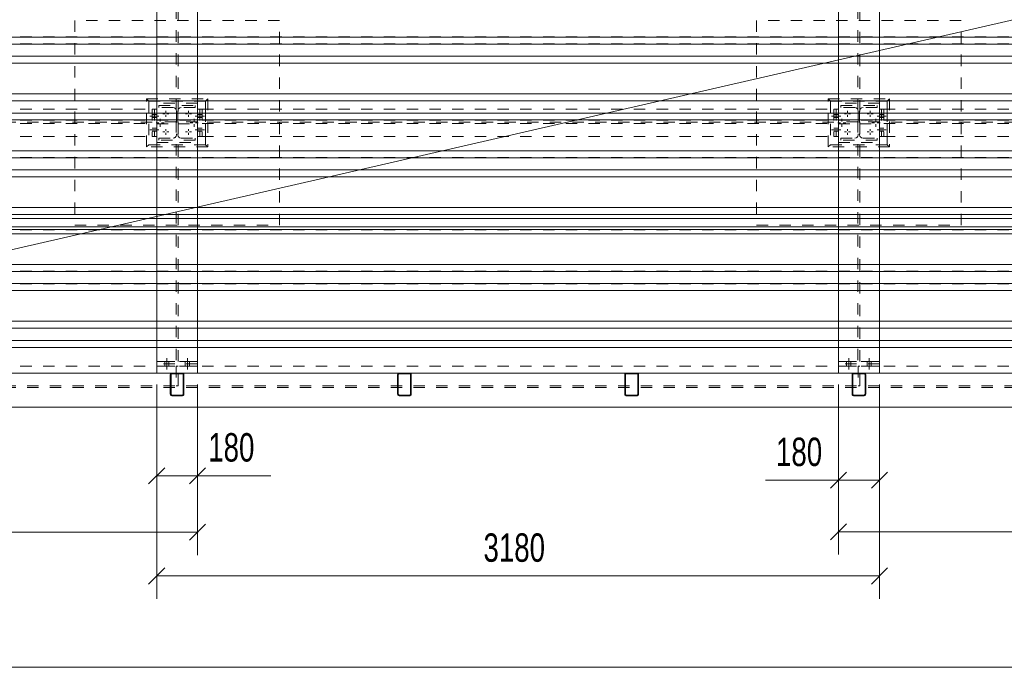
# Model space of a CAD drawing. Header units: millimetres. Extents: x -40 to 380, y -159 to 138.
# Tile 3 of 11: x 47 to 134, y -23 to 34. Entities that reach past the tile are written whole.
import ezdxf

# ---------------------------------------------------------------- set-up
doc = ezdxf.new("R2010")
doc.units = ezdxf.units.MM
for name, pattern in [('XKITLINE00', [0]), ('XKITLINE01', [4, 1, -1, 1, -1]), ('XKITLINE02', [4, 2, -2])]:
    doc.linetypes.add(name, pattern=pattern)
for name, color, linetype, lineweight in [('Grafický prvek', 3, 'Continuous', 0), ('Kóta', 4, 'Continuous', 0), ('Prvek', 2, 'Continuous', 0), ('Šroub', 3, 'Continuous', 0)]:
    doc.layers.add(name, color=color, linetype=linetype, lineweight=lineweight)
doc.styles.add('ARIAL_NARROW', font='ARIALN.TTF')

msp = doc.modelspace()

# ---------------------------------------------------------------- linework, layer by layer
at = {"layer": 'Grafický prvek', "color": 2, "linetype": 'XKITLINE00', "lineweight": 0}
msp.add_line((-0.8, 3.2), (319.9, 76.8), dxfattribs=at)
at = {"layer": 'Kóta', "color": 7, "linetype": 'XKITLINE00', "lineweight": 0}
for p, q in [((59.2, 2.2), (59.2, -7.839)), ((59.2, 2.2), (59.2, -16.655)), ((62.8, 2.2), (62.8, -7.839)), ((62.8, 2.2), (62.8, -12.808)), ((119.2, 2.2), (119.2, -8.234)), ((119.2, 2.2), (119.2, -12.759)), ((122.8, 2.2), (122.8, -8.234)), ((122.8, 2.2), (122.8, -16.655)), ((59.907, -5.132), (58.493, -6.546)), ((63.507, -5.132), (62.093, -6.546)), ((59.2, -5.839), (62.8, -5.839)), ((62.8, -5.839), (69.234, -5.839)), ((62.8, -5.839), (69.234, -5.839)), ((119.907, -5.527), (118.493, -6.941)), ((123.507, -5.527), (122.093, -6.941)), ((119.2, -6.234), (112.766, -6.234)), ((119.2, -6.234), (112.766, -6.234)), ((119.2, -6.234), (122.8, -6.234)), ((63.507, -10.101), (62.093, -11.515)), ((119.907, -10.052), (118.493, -11.467)), ((-0.8, -10.808), (62.8, -10.808)), ((119.2, -10.759), (182.8, -10.759)), ((59.907, -13.948), (58.493, -15.362)), ((59.2, -14.655), (122.8, -14.655)), ((123.507, -13.948), (122.093, -15.362)), ((-0.8, -22.685), (322.8, -22.685))]:
    msp.add_line(p, q, dxfattribs=at)
at = {"layer": 'Kóta', "color": 3}
for p in [(59.2, -5.839), (62.8, -5.839), (119.2, -6.234), (122.8, -6.234), (62.8, -10.808), (119.2, -10.759), (59.2, -14.655), (122.8, -14.655)]:
    msp.add_point(p, dxfattribs=at)
at = {"layer": 'Prvek', "color": 1, "linetype": 'XKITLINE01', "lineweight": 0}
for p, q in [((59.2, 75.34), (59.2, 4.2)), ((60.915, 75.34), (60.915, 4.2)), ((61.085, 4.2), (61.085, 75.34)), ((62.8, 75.34), (62.8, 4.2)), ((119.2, 75.34), (119.2, 4.2)), ((120.915, 75.34), (120.915, 4.2)), ((121.085, 4.2), (121.085, 75.34)), ((122.8, 75.34), (122.8, 4.2)), ((52, 34.2), (52, 16.2)), ((70, 34.2), (52, 34.2)), ((70, 16.2), (70, 34.2)), ((112, 34.2), (112, 16.2)), ((130, 34.2), (112, 34.2)), ((130, 16.2), (130, 34.2)), ((58.3, 23.08), (58.3, 27.32)), ((58.3, 27.32), (63.7, 27.32)), ((58.3, 27.32), (58.5, 27.12)), ((63.5, 27.12), (58.5, 27.12)), ((58.5, 27.12), (58.5, 23.28)), ((63.5, 27.12), (58.5, 27.12)), ((58.5, 27.12), (58.5, 23.28)), ((62.8, 26.92), (59.2, 26.92)), ((59.2, 26.92), (59.2, 23.48)), ((62.8, 23.48), (62.8, 26.92)), ((63.7, 27.32), (63.5, 27.12)), ((63.5, 27.12), (63.5, 23.28)), ((63.5, 23.28), (63.5, 27.12)), ((63.7, 27.32), (63.7, 23.08)), ((118.3, 23.08), (118.3, 27.32)), ((118.3, 27.32), (123.7, 27.32)), ((118.3, 27.32), (118.5, 27.12)), ((123.5, 27.12), (118.5, 27.12)), ((118.5, 27.12), (118.5, 23.28)), ((123.5, 27.12), (118.5, 27.12)), ((118.5, 27.12), (118.5, 23.28)), ((122.8, 26.92), (119.2, 26.92)), ((119.2, 26.92), (119.2, 23.48)), ((122.8, 23.48), (122.8, 26.92)), ((123.7, 27.32), (123.5, 27.12)), ((123.5, 23.28), (123.5, 27.12)), ((123.5, 27.12), (123.5, 23.28)), ((123.7, 27.32), (123.7, 23.08)), ((3.2, 26.4), (58.8, 26.4)), ((58.8, 26.4), (58.8, 24)), ((58.8, 26.4), (58.8, 24)), ((58.8, 26.4), (59, 26.4)), ((59, 26.4), (59, 24)), ((59, 26.4), (59, 24)), ((59, 26.4), (59.2, 26.4)), ((59.2, 26.4), (59.2, 24)), ((59.4, 26.54), (59.4, 26.72)), ((59.4, 26.72), (62.6, 26.72)), ((60.64, 26.54), (59.4, 26.54)), ((60.64, 26.54), (60.755, 26.517)), ((60.917, 26.355), (60.94, 26.24)), ((60.94, 26.24), (60.94, 24.16)), ((61.06, 26.24), (61.083, 26.355)), ((61.06, 26.24), (61.06, 24.16)), ((61.245, 26.517), (61.36, 26.54)), ((62.6, 26.54), (61.36, 26.54)), ((62.6, 26.72), (62.6, 26.54)), ((62.8, 26.4), (62.8, 24)), ((62.8, 26.4), (63, 26.4)), ((63, 26.4), (63, 24)), ((63, 26.4), (63.2, 26.4)), ((63, 26.4), (63, 24)), ((63.2, 26.4), (63.2, 24)), ((63.2, 26.4), (63.2, 24)), ((63.2, 26.4), (118.8, 26.4)), ((118.8, 26.4), (118.8, 24)), ((118.8, 26.4), (118.8, 24)), ((118.8, 26.4), (119, 26.4)), ((119, 26.4), (119, 24)), ((119, 26.4), (119, 24)), ((119, 26.4), (119.2, 26.4)), ((119.2, 26.4), (119.2, 24)), ((119.4, 26.54), (119.4, 26.72)), ((119.4, 26.72), (122.6, 26.72)), ((120.64, 26.54), (119.4, 26.54)), ((120.64, 26.54), (120.755, 26.517)), ((120.917, 26.355), (120.94, 26.24)), ((120.94, 26.24), (120.94, 24.16)), ((121.06, 26.24), (121.083, 26.355)), ((121.06, 26.24), (121.06, 24.16)), ((121.245, 26.517), (121.36, 26.54)), ((122.6, 26.54), (121.36, 26.54)), ((122.6, 26.72), (122.6, 26.54)), ((122.8, 26.4), (122.8, 24)), ((122.8, 26.4), (123, 26.4)), ((123, 26.4), (123, 24)), ((123, 26.4), (123.2, 26.4)), ((123, 26.4), (123, 24)), ((123.2, 26.4), (123.2, 24)), ((123.2, 26.4), (178.8, 26.4)), ((123.2, 26.4), (123.2, 24)), ((58.8, 25.25), (3.2, 25.25)), ((3.2, 25.15), (58.8, 25.15)), ((60.91, 25.28), (59.2, 25.28)), ((59.2, 25.28), (59.2, 25.12)), ((60.91, 25.12), (60.91, 25.28)), ((62.8, 25.28), (61.09, 25.28)), ((61.09, 25.28), (61.09, 25.12)), ((62.8, 25.12), (62.8, 25.28)), ((118.8, 25.25), (63.2, 25.25)), ((63.2, 25.15), (118.8, 25.15)), ((120.91, 25.28), (119.2, 25.28)), ((119.2, 25.28), (119.2, 25.12)), ((120.91, 25.12), (120.91, 25.28)), ((122.8, 25.28), (121.09, 25.28)), ((121.09, 25.28), (121.09, 25.12)), ((122.8, 25.12), (122.8, 25.28)), ((178.8, 25.25), (123.2, 25.25)), ((123.2, 25.15), (178.8, 25.15)), ((59.2, 25.12), (60.91, 25.12)), ((61.09, 25.12), (62.8, 25.12)), ((119.2, 25.12), (120.91, 25.12)), ((121.09, 25.12), (122.8, 25.12)), ((3.2, 24), (58.8, 24)), ((58.8, 24), (59, 24)), ((59, 24), (59.2, 24)), ((59.2, 23.48), (62.8, 23.48)), ((59.4, 23.68), (59.4, 23.86)), ((59.4, 23.86), (60.64, 23.86)), ((62.6, 23.68), (59.4, 23.68)), ((60.755, 23.883), (60.64, 23.86)), ((60.94, 24.16), (60.917, 24.045)), ((61.083, 24.045), (61.06, 24.16)), ((61.36, 23.86), (61.245, 23.883)), ((61.36, 23.86), (62.6, 23.86)), ((62.6, 23.86), (62.6, 23.68)), ((62.8, 24), (63, 24)), ((63, 24), (63.2, 24)), ((63.2, 24), (118.8, 24)), ((118.8, 24), (119, 24)), ((119, 24), (119.2, 24)), ((119.2, 23.48), (122.8, 23.48)), ((119.4, 23.68), (119.4, 23.86)), ((119.4, 23.86), (120.64, 23.86)), ((122.6, 23.68), (119.4, 23.68)), ((120.755, 23.883), (120.64, 23.86)), ((120.94, 24.16), (120.917, 24.045)), ((121.083, 24.045), (121.06, 24.16)), ((121.36, 23.86), (121.245, 23.883)), ((121.36, 23.86), (122.6, 23.86)), ((122.6, 23.86), (122.6, 23.68)), ((122.8, 24), (123, 24)), ((123, 24), (123.2, 24)), ((123.2, 24), (178.8, 24)), ((58.5, 23.28), (58.3, 23.08)), ((63.7, 23.08), (58.3, 23.08)), ((58.5, 23.28), (63.5, 23.28)), ((58.5, 23.28), (63.5, 23.28)), ((63.5, 23.28), (63.7, 23.08)), ((118.5, 23.28), (118.3, 23.08)), ((123.7, 23.08), (118.3, 23.08)), ((118.5, 23.28), (123.5, 23.28)), ((118.5, 23.28), (123.5, 23.28)), ((123.5, 23.28), (123.7, 23.08)), ((52, 16.2), (70, 16.2)), ((112, 16.2), (130, 16.2)), ((-0.8, 3.8), (166.8, 3.8)), ((59.2, 4.2), (62.8, 4.2)), ((62.8, 4.2), (59.2, 4.2)), ((59.2, 4.2), (59.2, 4)), ((62.8, 4), (59.2, 4)), ((62.8, 4), (59.2, 4)), ((59.2, 4), (59.2, 3.8)), ((62.8, 3.8), (59.2, 3.8)), ((61.08, 3.8), (60.92, 3.8)), ((60.92, 3.8), (60.92, 2.085)), ((61.08, 2.085), (61.08, 3.8)), ((62.8, 4.2), (62.8, 4)), ((62.8, 4), (62.8, 3.8)), ((119.2, 4.2), (122.8, 4.2)), ((122.8, 4.2), (119.2, 4.2)), ((119.2, 4.2), (119.2, 4)), ((122.8, 4), (119.2, 4)), ((119.2, 4), (119.2, 3.8)), ((122.8, 4), (119.2, 4)), ((122.8, 3.8), (119.2, 3.8)), ((121.08, 3.8), (120.92, 3.8)), ((120.92, 3.8), (120.92, 2.085)), ((121.08, 2.085), (121.08, 3.8)), ((122.8, 4.2), (122.8, 4)), ((122.8, 4), (122.8, 3.8)), ((60.4, 3.072), (60.41, 3.121)), ((60.4, 1.328), (60.4, 3.072)), ((60.41, 3.121), (60.437, 3.163)), ((60.437, 3.163), (60.479, 3.19)), ((60.469, 3.096), (60.464, 3.072)), ((60.464, 1.328), (60.464, 3.072)), ((60.483, 3.117), (60.469, 3.096)), ((60.479, 3.19), (60.528, 3.2)), ((60.504, 3.131), (60.483, 3.117)), ((60.528, 3.136), (60.504, 3.131)), ((60.528, 3.2), (61.472, 3.2)), ((60.528, 3.136), (61.472, 3.136)), ((61.472, 3.2), (61.521, 3.19)), ((61.496, 3.131), (61.472, 3.136)), ((61.517, 3.117), (61.496, 3.131)), ((61.531, 3.096), (61.517, 3.117)), ((61.521, 3.19), (61.563, 3.163)), ((61.536, 3.072), (61.531, 3.096)), ((61.536, 1.328), (61.536, 3.072)), ((61.563, 3.163), (61.59, 3.121)), ((61.59, 3.121), (61.6, 3.072)), ((61.6, 1.328), (61.6, 3.072)), ((80.4, 3.072), (80.41, 3.121)), ((80.4, 1.328), (80.4, 3.072)), ((80.41, 3.121), (80.437, 3.163)), ((80.437, 3.163), (80.479, 3.19)), ((80.469, 3.096), (80.464, 3.072)), ((80.464, 1.328), (80.464, 3.072)), ((80.483, 3.117), (80.469, 3.096)), ((80.479, 3.19), (80.528, 3.2)), ((80.504, 3.131), (80.483, 3.117)), ((80.528, 3.136), (80.504, 3.131)), ((80.528, 3.2), (81.472, 3.2)), ((80.528, 3.136), (81.472, 3.136)), ((81.472, 3.2), (81.521, 3.19)), ((81.496, 3.131), (81.472, 3.136)), ((81.517, 3.117), (81.496, 3.131)), ((81.531, 3.096), (81.517, 3.117)), ((81.521, 3.19), (81.563, 3.163)), ((81.536, 3.072), (81.531, 3.096)), ((81.536, 1.328), (81.536, 3.072)), ((81.563, 3.163), (81.59, 3.121)), ((81.59, 3.121), (81.6, 3.072)), ((81.6, 1.328), (81.6, 3.072)), ((100.4, 3.072), (100.41, 3.121)), ((100.4, 1.328), (100.4, 3.072)), ((100.41, 3.121), (100.437, 3.163)), ((100.437, 3.163), (100.479, 3.19)), ((100.469, 3.096), (100.464, 3.072)), ((100.464, 1.328), (100.464, 3.072)), ((100.483, 3.117), (100.469, 3.096)), ((100.479, 3.19), (100.528, 3.2)), ((100.504, 3.131), (100.483, 3.117)), ((100.528, 3.136), (100.504, 3.131)), ((100.528, 3.2), (101.472, 3.2)), ((100.528, 3.136), (101.472, 3.136)), ((101.472, 3.2), (101.521, 3.19)), ((101.496, 3.131), (101.472, 3.136)), ((101.517, 3.117), (101.496, 3.131)), ((101.531, 3.096), (101.517, 3.117)), ((101.521, 3.19), (101.563, 3.163)), ((101.536, 3.072), (101.531, 3.096)), ((101.536, 1.328), (101.536, 3.072)), ((101.563, 3.163), (101.59, 3.121)), ((101.59, 3.121), (101.6, 3.072)), ((101.6, 1.328), (101.6, 3.072)), ((120.4, 3.072), (120.41, 3.121)), ((120.4, 1.328), (120.4, 3.072)), ((120.41, 3.121), (120.437, 3.163)), ((120.437, 3.163), (120.479, 3.19)), ((120.469, 3.096), (120.464, 3.072)), ((120.464, 1.328), (120.464, 3.072)), ((120.483, 3.117), (120.469, 3.096)), ((120.479, 3.19), (120.528, 3.2)), ((120.504, 3.131), (120.483, 3.117)), ((120.528, 3.136), (120.504, 3.131)), ((120.528, 3.2), (121.472, 3.2)), ((120.528, 3.136), (121.472, 3.136)), ((121.472, 3.2), (121.521, 3.19)), ((121.496, 3.131), (121.472, 3.136)), ((121.517, 3.117), (121.496, 3.131)), ((121.531, 3.096), (121.517, 3.117)), ((121.521, 3.19), (121.563, 3.163)), ((121.536, 3.072), (121.531, 3.096)), ((121.536, 1.328), (121.536, 3.072)), ((121.563, 3.163), (121.59, 3.121)), ((121.59, 3.121), (121.6, 3.072)), ((121.6, 1.328), (121.6, 3.072)), ((166.8, 2.085), (-0.8, 2.085)), ((166.8, 1.915), (-0.8, 1.915)), ((60.92, 2.085), (61.08, 2.085)), ((120.92, 2.085), (121.08, 2.085)), ((60.41, 1.279), (60.4, 1.328)), ((60.437, 1.237), (60.41, 1.279)), ((60.479, 1.21), (60.437, 1.237)), ((60.464, 1.328), (60.469, 1.304)), ((60.469, 1.304), (60.483, 1.283)), ((60.528, 1.2), (60.479, 1.21)), ((60.483, 1.283), (60.504, 1.269)), ((60.504, 1.269), (60.528, 1.264)), ((60.528, 1.264), (61.472, 1.264)), ((60.528, 1.2), (61.472, 1.2)), ((61.472, 1.264), (61.496, 1.269)), ((61.521, 1.21), (61.472, 1.2)), ((61.496, 1.269), (61.517, 1.283)), ((61.517, 1.283), (61.531, 1.304)), ((61.563, 1.237), (61.521, 1.21)), ((61.531, 1.304), (61.536, 1.328)), ((61.59, 1.279), (61.563, 1.237)), ((61.6, 1.328), (61.59, 1.279)), ((80.41, 1.279), (80.4, 1.328)), ((80.437, 1.237), (80.41, 1.279)), ((80.479, 1.21), (80.437, 1.237)), ((80.464, 1.328), (80.469, 1.304)), ((80.469, 1.304), (80.483, 1.283)), ((80.528, 1.2), (80.479, 1.21)), ((80.483, 1.283), (80.504, 1.269)), ((80.504, 1.269), (80.528, 1.264)), ((80.528, 1.264), (81.472, 1.264)), ((80.528, 1.2), (81.472, 1.2)), ((81.472, 1.264), (81.496, 1.269)), ((81.521, 1.21), (81.472, 1.2)), ((81.496, 1.269), (81.517, 1.283)), ((81.517, 1.283), (81.531, 1.304)), ((81.563, 1.237), (81.521, 1.21)), ((81.531, 1.304), (81.536, 1.328)), ((81.59, 1.279), (81.563, 1.237)), ((81.6, 1.328), (81.59, 1.279)), ((100.41, 1.279), (100.4, 1.328)), ((100.437, 1.237), (100.41, 1.279)), ((100.479, 1.21), (100.437, 1.237)), ((100.464, 1.328), (100.469, 1.304)), ((100.469, 1.304), (100.483, 1.283)), ((100.528, 1.2), (100.479, 1.21)), ((100.483, 1.283), (100.504, 1.269)), ((100.504, 1.269), (100.528, 1.264)), ((100.528, 1.264), (101.472, 1.264)), ((100.528, 1.2), (101.472, 1.2)), ((101.472, 1.264), (101.496, 1.269)), ((101.521, 1.21), (101.472, 1.2)), ((101.496, 1.269), (101.517, 1.283)), ((101.517, 1.283), (101.531, 1.304)), ((101.563, 1.237), (101.521, 1.21)), ((101.531, 1.304), (101.536, 1.328)), ((101.59, 1.279), (101.563, 1.237)), ((101.6, 1.328), (101.59, 1.279)), ((120.41, 1.279), (120.4, 1.328)), ((120.437, 1.237), (120.41, 1.279)), ((120.479, 1.21), (120.437, 1.237)), ((120.464, 1.328), (120.469, 1.304)), ((120.469, 1.304), (120.483, 1.283)), ((120.528, 1.2), (120.479, 1.21)), ((120.483, 1.283), (120.504, 1.269)), ((120.504, 1.269), (120.528, 1.264)), ((120.528, 1.264), (121.472, 1.264)), ((120.528, 1.2), (121.472, 1.2)), ((121.472, 1.264), (121.496, 1.269)), ((121.521, 1.21), (121.472, 1.2)), ((121.496, 1.269), (121.517, 1.283)), ((121.517, 1.283), (121.531, 1.304)), ((121.563, 1.237), (121.521, 1.21)), ((121.531, 1.304), (121.536, 1.328)), ((121.59, 1.279), (121.563, 1.237)), ((121.6, 1.328), (121.59, 1.279))]:
    msp.add_line(p, q, dxfattribs=at)
at = {"layer": 'Prvek', "color": 3, "linetype": 'XKITLINE00', "lineweight": 0}
for p, q in [((59.2, 36.8), (59.2, 15.815)), ((62.8, 36.8), (62.8, 15.815)), ((119.2, 36.8), (119.2, 15.815)), ((122.8, 36.8), (122.8, 15.815)), ((-0.8, 32.746), (62.8, 32.746)), ((-0.8, 32.136), (62.8, 32.136)), ((59.2, 32.746), (122.8, 32.746)), ((59.2, 32.136), (122.8, 32.136)), ((119.2, 32.746), (182.8, 32.746)), ((119.2, 32.136), (182.8, 32.136)), ((-0.8, 31.064), (62.8, 31.064)), ((-0.8, 30.454), (62.8, 30.454)), ((59.2, 31.064), (122.8, 31.064)), ((59.2, 30.454), (122.8, 30.454)), ((119.2, 31.064), (182.8, 31.064)), ((119.2, 30.454), (182.8, 30.454)), ((-0.8, 27.746), (62.8, 27.746)), ((59.2, 27.746), (122.8, 27.746)), ((119.2, 27.746), (182.8, 27.746)), ((-0.8, 27.136), (62.8, 27.136)), ((59.2, 27.136), (122.8, 27.136)), ((119.2, 27.136), (182.8, 27.136)), ((-0.8, 26.064), (62.8, 26.064)), ((59.2, 26.064), (122.8, 26.064)), ((119.2, 26.064), (182.8, 26.064)), ((-0.8, 25.454), (62.8, 25.454)), ((59.2, 25.454), (122.8, 25.454)), ((119.2, 25.454), (182.8, 25.454)), ((-0.8, 22.746), (62.8, 22.746)), ((59.2, 22.746), (122.8, 22.746)), ((119.2, 22.746), (182.8, 22.746)), ((-0.8, 22.136), (62.8, 22.136)), ((59.2, 22.136), (122.8, 22.136)), ((119.2, 22.136), (182.8, 22.136)), ((-0.8, 21.064), (62.8, 21.064)), ((59.2, 21.064), (122.8, 21.064)), ((119.2, 21.064), (182.8, 21.064)), ((-0.8, 20.454), (62.8, 20.454)), ((59.2, 20.454), (122.8, 20.454)), ((119.2, 20.454), (182.8, 20.454)), ((-0.8, 17.746), (62.8, 17.746)), ((59.2, 17.746), (122.8, 17.746)), ((119.2, 17.746), (182.8, 17.746)), ((-0.8, 17.136), (62.8, 17.136)), ((62.8, 16.8), (-0.8, 16.8)), ((59.2, 17.136), (122.8, 17.136)), ((59.2, 16.8), (59.2, 3.2)), ((122.8, 16.8), (59.2, 16.8)), ((62.8, 16.8), (62.8, 3.2)), ((119.2, 17.136), (182.8, 17.136)), ((119.2, 16.8), (119.2, 3.2)), ((182.8, 16.8), (119.2, 16.8)), ((122.8, 16.8), (122.8, 3.2)), ((-0.8, 16.064), (62.8, 16.064)), ((-0.8, 16.064), (62.8, 16.064)), ((-0.8, 15.815), (62.8, 15.815)), ((59.2, 16.064), (122.8, 16.064)), ((59.2, 16.064), (122.8, 16.064)), ((59.2, 15.815), (122.8, 15.815)), ((119.2, 16.064), (182.8, 16.064)), ((119.2, 16.064), (182.8, 16.064)), ((119.2, 15.815), (182.8, 15.815)), ((-0.8, 15.454), (62.8, 15.454)), ((59.2, 15.454), (122.8, 15.454)), ((119.2, 15.454), (182.8, 15.454)), ((-0.8, 12.746), (62.8, 12.746)), ((-0.8, 12.136), (62.8, 12.136)), ((59.2, 12.746), (122.8, 12.746)), ((59.2, 12.136), (122.8, 12.136)), ((119.2, 12.746), (182.8, 12.746)), ((119.2, 12.136), (182.8, 12.136)), ((-0.8, 11.064), (62.8, 11.064)), ((-0.8, 10.454), (62.8, 10.454)), ((59.2, 11.064), (122.8, 11.064)), ((59.2, 10.454), (122.8, 10.454)), ((119.2, 11.064), (182.8, 11.064)), ((119.2, 10.454), (182.8, 10.454)), ((-0.8, 7.746), (62.8, 7.746)), ((-0.8, 7.136), (62.8, 7.136)), ((59.2, 7.746), (122.8, 7.746)), ((59.2, 7.136), (122.8, 7.136)), ((119.2, 7.746), (182.8, 7.746)), ((119.2, 7.136), (182.8, 7.136)), ((-0.8, 6.064), (62.8, 6.064)), ((-0.8, 5.454), (62.8, 5.454)), ((59.2, 6.064), (122.8, 6.064)), ((59.2, 5.454), (122.8, 5.454)), ((119.2, 6.064), (182.8, 6.064)), ((119.2, 5.454), (182.8, 5.454)), ((60.528, 3.2), (41.472, 3.2)), ((60.528, 3.2), (59.2, 3.2)), ((62.8, 3.2), (61.472, 3.2)), ((80.528, 3.2), (61.472, 3.2)), ((100.528, 3.2), (81.472, 3.2)), ((120.528, 3.2), (101.472, 3.2)), ((120.528, 3.2), (119.2, 3.2)), ((140.528, 3.2), (121.472, 3.2)), ((122.8, 3.2), (121.472, 3.2))]:
    msp.add_line(p, q, dxfattribs=at)
at = {"layer": 'Prvek', "color": 7, "linetype": 'XKITLINE01', "lineweight": 0}
for p, q in [((-0.8, 32.754), (62.8, 32.754)), ((-0.8, 32.144), (62.8, 32.144)), ((59.2, 32.754), (122.8, 32.754)), ((59.2, 32.144), (122.8, 32.144)), ((119.2, 32.754), (182.8, 32.754)), ((119.2, 32.144), (182.8, 32.144)), ((-0.8, 31.056), (62.8, 31.056)), ((-0.8, 30.446), (62.8, 30.446)), ((59.2, 31.056), (122.8, 31.056)), ((59.2, 30.446), (122.8, 30.446)), ((119.2, 31.056), (182.8, 31.056)), ((119.2, 30.446), (182.8, 30.446)), ((-0.8, 27.754), (62.8, 27.754)), ((59.2, 27.754), (122.8, 27.754)), ((119.2, 27.754), (182.8, 27.754)), ((-0.8, 27.144), (62.8, 27.144)), ((59.2, 27.144), (122.8, 27.144)), ((119.2, 27.144), (182.8, 27.144)), ((-0.8, 26.056), (62.8, 26.056)), ((59.2, 26.056), (122.8, 26.056)), ((119.2, 26.056), (182.8, 26.056)), ((-0.8, 25.446), (62.8, 25.446)), ((59.2, 25.446), (122.8, 25.446)), ((119.2, 25.446), (182.8, 25.446)), ((-0.8, 22.754), (62.8, 22.754)), ((59.2, 22.754), (122.8, 22.754)), ((119.2, 22.754), (182.8, 22.754)), ((-0.8, 22.144), (62.8, 22.144)), ((59.2, 22.144), (122.8, 22.144)), ((119.2, 22.144), (182.8, 22.144)), ((-0.8, 21.056), (62.8, 21.056)), ((59.2, 21.056), (122.8, 21.056)), ((119.2, 21.056), (182.8, 21.056)), ((-0.8, 20.446), (62.8, 20.446)), ((59.2, 20.446), (122.8, 20.446)), ((119.2, 20.446), (182.8, 20.446)), ((-0.8, 17.754), (62.8, 17.754)), ((59.2, 17.754), (122.8, 17.754)), ((119.2, 17.754), (182.8, 17.754)), ((-0.8, 17.144), (62.8, 17.144)), ((59.2, 17.144), (122.8, 17.144)), ((119.2, 17.144), (182.8, 17.144)), ((-0.8, 16.056), (62.8, 16.056)), ((-0.8, 16.056), (62.8, 16.056)), ((-0.8, 15.802), (62.8, 15.802)), ((59.2, 16.056), (122.8, 16.056)), ((59.2, 16.056), (122.8, 16.056)), ((59.2, 15.815), (59.2, 15.802)), ((59.2, 15.802), (59.2, 15.815)), ((59.2, 15.802), (122.8, 15.802)), ((62.8, 15.802), (62.8, 15.815)), ((62.8, 15.815), (62.8, 15.802)), ((119.2, 16.056), (182.8, 16.056)), ((119.2, 16.056), (182.8, 16.056)), ((119.2, 15.815), (119.2, 15.802)), ((119.2, 15.802), (119.2, 15.815)), ((119.2, 15.802), (182.8, 15.802)), ((122.8, 15.802), (122.8, 15.815)), ((122.8, 15.815), (122.8, 15.802)), ((-0.8, 15.446), (62.8, 15.446)), ((59.2, 15.446), (122.8, 15.446)), ((119.2, 15.446), (182.8, 15.446)), ((-0.8, 12.754), (62.8, 12.754)), ((-0.8, 12.144), (62.8, 12.144)), ((59.2, 12.754), (122.8, 12.754)), ((59.2, 12.144), (122.8, 12.144)), ((119.2, 12.754), (182.8, 12.754)), ((119.2, 12.144), (182.8, 12.144)), ((-0.8, 11.056), (62.8, 11.056)), ((-0.8, 10.446), (62.8, 10.446)), ((59.2, 11.056), (122.8, 11.056)), ((59.2, 10.446), (122.8, 10.446)), ((119.2, 11.056), (182.8, 11.056)), ((119.2, 10.446), (182.8, 10.446)), ((-0.8, 7.754), (62.8, 7.754)), ((-0.8, 7.144), (62.8, 7.144)), ((59.2, 7.754), (122.8, 7.754)), ((59.2, 7.144), (122.8, 7.144)), ((119.2, 7.754), (182.8, 7.754)), ((119.2, 7.144), (182.8, 7.144)), ((-0.8, 6.056), (62.8, 6.056)), ((-0.8, 5.446), (62.8, 5.446)), ((59.2, 6.056), (122.8, 6.056)), ((59.2, 5.446), (122.8, 5.446)), ((119.2, 6.056), (182.8, 6.056)), ((119.2, 5.446), (182.8, 5.446)), ((61.472, 3.2), (60.528, 3.2)), ((61.472, 3.2), (60.528, 3.2)), ((81.472, 3.2), (80.528, 3.2)), ((101.472, 3.2), (100.528, 3.2)), ((121.472, 3.2), (120.528, 3.2)), ((121.472, 3.2), (120.528, 3.2))]:
    msp.add_line(p, q, dxfattribs=at)
at = {"layer": 'Prvek', "color": 1, "linetype": 'XKITLINE00', "lineweight": 0}
for p, q in [((60.41, 3.121), (60.4, 3.072)), ((60.4, 1.328), (60.4, 3.072)), ((60.437, 3.163), (60.41, 3.121)), ((60.479, 3.19), (60.437, 3.163)), ((60.464, 3.072), (60.469, 3.096)), ((60.464, 1.328), (60.464, 3.072)), ((60.469, 3.096), (60.483, 3.117)), ((60.528, 3.2), (60.479, 3.19)), ((60.483, 3.117), (60.504, 3.131)), ((60.504, 3.131), (60.528, 3.136)), ((60.528, 3.2), (61.472, 3.2)), ((60.528, 3.136), (61.472, 3.136)), ((61.521, 3.19), (61.472, 3.2)), ((61.472, 3.136), (61.496, 3.131)), ((61.496, 3.131), (61.517, 3.117)), ((61.517, 3.117), (61.531, 3.096)), ((61.563, 3.163), (61.521, 3.19)), ((61.531, 3.096), (61.536, 3.072)), ((61.536, 1.328), (61.536, 3.072)), ((61.59, 3.121), (61.563, 3.163)), ((61.6, 3.072), (61.59, 3.121)), ((61.6, 1.328), (61.6, 3.072)), ((80.41, 3.121), (80.4, 3.072)), ((80.4, 1.328), (80.4, 3.072)), ((80.437, 3.163), (80.41, 3.121)), ((80.479, 3.19), (80.437, 3.163)), ((80.464, 3.072), (80.469, 3.096)), ((80.464, 1.328), (80.464, 3.072)), ((80.469, 3.096), (80.483, 3.117)), ((80.528, 3.2), (80.479, 3.19)), ((80.483, 3.117), (80.504, 3.131)), ((80.504, 3.131), (80.528, 3.136)), ((80.528, 3.2), (81.472, 3.2)), ((80.528, 3.136), (81.472, 3.136)), ((81.521, 3.19), (81.472, 3.2)), ((81.472, 3.136), (81.496, 3.131)), ((81.496, 3.131), (81.517, 3.117)), ((81.517, 3.117), (81.531, 3.096)), ((81.563, 3.163), (81.521, 3.19)), ((81.531, 3.096), (81.536, 3.072)), ((81.536, 1.328), (81.536, 3.072)), ((81.59, 3.121), (81.563, 3.163)), ((81.6, 3.072), (81.59, 3.121)), ((81.6, 1.328), (81.6, 3.072)), ((100.41, 3.121), (100.4, 3.072)), ((100.4, 1.328), (100.4, 3.072)), ((100.437, 3.163), (100.41, 3.121)), ((100.479, 3.19), (100.437, 3.163)), ((100.464, 3.072), (100.469, 3.096)), ((100.464, 1.328), (100.464, 3.072)), ((100.469, 3.096), (100.483, 3.117)), ((100.528, 3.2), (100.479, 3.19)), ((100.483, 3.117), (100.504, 3.131)), ((100.504, 3.131), (100.528, 3.136)), ((100.528, 3.2), (101.472, 3.2)), ((100.528, 3.136), (101.472, 3.136)), ((101.521, 3.19), (101.472, 3.2)), ((101.472, 3.136), (101.496, 3.131)), ((101.496, 3.131), (101.517, 3.117)), ((101.517, 3.117), (101.531, 3.096)), ((101.563, 3.163), (101.521, 3.19)), ((101.531, 3.096), (101.536, 3.072)), ((101.536, 1.328), (101.536, 3.072)), ((101.59, 3.121), (101.563, 3.163)), ((101.6, 3.072), (101.59, 3.121)), ((101.6, 1.328), (101.6, 3.072)), ((120.41, 3.121), (120.4, 3.072)), ((120.4, 1.328), (120.4, 3.072)), ((120.437, 3.163), (120.41, 3.121)), ((120.479, 3.19), (120.437, 3.163)), ((120.464, 3.072), (120.469, 3.096)), ((120.464, 1.328), (120.464, 3.072)), ((120.469, 3.096), (120.483, 3.117)), ((120.528, 3.2), (120.479, 3.19)), ((120.483, 3.117), (120.504, 3.131)), ((120.504, 3.131), (120.528, 3.136)), ((120.528, 3.2), (121.472, 3.2)), ((120.528, 3.136), (121.472, 3.136)), ((121.521, 3.19), (121.472, 3.2)), ((121.472, 3.136), (121.496, 3.131)), ((121.496, 3.131), (121.517, 3.117)), ((121.517, 3.117), (121.531, 3.096)), ((121.563, 3.163), (121.521, 3.19)), ((121.531, 3.096), (121.536, 3.072)), ((121.536, 1.328), (121.536, 3.072)), ((121.59, 3.121), (121.563, 3.163)), ((121.6, 3.072), (121.59, 3.121)), ((121.6, 1.328), (121.6, 3.072)), ((60.4, 1.328), (60.41, 1.279)), ((60.41, 1.279), (60.437, 1.237)), ((60.437, 1.237), (60.479, 1.21)), ((60.469, 1.304), (60.464, 1.328)), ((60.483, 1.283), (60.469, 1.304)), ((60.479, 1.21), (60.528, 1.2)), ((60.504, 1.269), (60.483, 1.283)), ((60.528, 1.264), (60.504, 1.269)), ((60.528, 1.264), (61.472, 1.264)), ((60.528, 1.2), (61.472, 1.2)), ((61.496, 1.269), (61.472, 1.264)), ((61.472, 1.2), (61.521, 1.21)), ((61.517, 1.283), (61.496, 1.269)), ((61.531, 1.304), (61.517, 1.283)), ((61.521, 1.21), (61.563, 1.237)), ((61.536, 1.328), (61.531, 1.304)), ((61.563, 1.237), (61.59, 1.279)), ((61.59, 1.279), (61.6, 1.328)), ((80.4, 1.328), (80.41, 1.279)), ((80.41, 1.279), (80.437, 1.237)), ((80.437, 1.237), (80.479, 1.21)), ((80.469, 1.304), (80.464, 1.328)), ((80.483, 1.283), (80.469, 1.304)), ((80.479, 1.21), (80.528, 1.2)), ((80.504, 1.269), (80.483, 1.283)), ((80.528, 1.264), (80.504, 1.269)), ((80.528, 1.264), (81.472, 1.264)), ((80.528, 1.2), (81.472, 1.2)), ((81.496, 1.269), (81.472, 1.264)), ((81.472, 1.2), (81.521, 1.21)), ((81.517, 1.283), (81.496, 1.269)), ((81.531, 1.304), (81.517, 1.283)), ((81.521, 1.21), (81.563, 1.237)), ((81.536, 1.328), (81.531, 1.304)), ((81.563, 1.237), (81.59, 1.279)), ((81.59, 1.279), (81.6, 1.328)), ((100.4, 1.328), (100.41, 1.279)), ((100.41, 1.279), (100.437, 1.237)), ((100.437, 1.237), (100.479, 1.21)), ((100.469, 1.304), (100.464, 1.328)), ((100.483, 1.283), (100.469, 1.304)), ((100.479, 1.21), (100.528, 1.2)), ((100.504, 1.269), (100.483, 1.283)), ((100.528, 1.264), (100.504, 1.269)), ((100.528, 1.264), (101.472, 1.264)), ((100.528, 1.2), (101.472, 1.2)), ((101.496, 1.269), (101.472, 1.264)), ((101.472, 1.2), (101.521, 1.21)), ((101.517, 1.283), (101.496, 1.269)), ((101.531, 1.304), (101.517, 1.283)), ((101.521, 1.21), (101.563, 1.237)), ((101.536, 1.328), (101.531, 1.304)), ((101.563, 1.237), (101.59, 1.279)), ((101.59, 1.279), (101.6, 1.328)), ((120.4, 1.328), (120.41, 1.279)), ((120.41, 1.279), (120.437, 1.237)), ((120.437, 1.237), (120.479, 1.21)), ((120.469, 1.304), (120.464, 1.328)), ((120.483, 1.283), (120.469, 1.304)), ((120.479, 1.21), (120.528, 1.2)), ((120.504, 1.269), (120.483, 1.283)), ((120.528, 1.264), (120.504, 1.269)), ((120.528, 1.264), (121.472, 1.264)), ((120.528, 1.2), (121.472, 1.2)), ((121.496, 1.269), (121.472, 1.264)), ((121.472, 1.2), (121.521, 1.21)), ((121.517, 1.283), (121.496, 1.269)), ((121.531, 1.304), (121.517, 1.283)), ((121.521, 1.21), (121.563, 1.237)), ((121.536, 1.328), (121.531, 1.304)), ((121.563, 1.237), (121.59, 1.279)), ((121.59, 1.279), (121.6, 1.328)), ((-0.8, 0.2), (166.8, 0.2))]:
    msp.add_line(p, q, dxfattribs=at)
at = {"layer": 'Prvek', "color": 1, "linetype": 'XKITLINE01', "lineweight": 0}
for centre, start, end in [((60.64, 26.24), 22.5, 67.5), ((61.36, 26.24), 112.5, 157.5), ((120.64, 26.24), 22.5, 67.5), ((121.36, 26.24), 112.5, 157.5), ((60.64, 24.16), 292.5, 337.5), ((61.36, 24.16), 202.5, 247.5), ((120.64, 24.16), 292.5, 337.5), ((121.36, 24.16), 202.5, 247.5)]:
    msp.add_arc(centre, 0.3, start, end, dxfattribs=at)
at = {"layer": 'Šroub', "color": 7, "linetype": 'XKITLINE00', "lineweight": 0}
for p, q in [((59.74, 26), (59.913, 26)), ((60, 26.26), (60, 26.087)), ((60.26, 26), (60.087, 26)), ((61.74, 26), (61.913, 26)), ((62, 26.26), (62, 26.087)), ((62.26, 26), (62.087, 26)), ((119.74, 26), (119.913, 26)), ((120, 26.26), (120, 26.087)), ((120.26, 26), (120.087, 26)), ((121.74, 26), (121.913, 26)), ((122, 26.26), (122, 26.087)), ((122.26, 26), (122.087, 26)), ((59.14, 25.2), (59.38, 25.2)), ((59.5, 25.56), (59.5, 25.32)), ((59.86, 25.2), (59.62, 25.2)), ((60, 25.74), (60, 25.913)), ((62, 25.74), (62, 25.913)), ((62.14, 25.2), (62.38, 25.2)), ((62.5, 25.56), (62.5, 25.32)), ((62.86, 25.2), (62.62, 25.2)), ((119.14, 25.2), (119.38, 25.2)), ((119.5, 25.56), (119.5, 25.32)), ((119.86, 25.2), (119.62, 25.2)), ((120, 25.74), (120, 25.913)), ((122, 25.74), (122, 25.913)), ((122.14, 25.2), (122.38, 25.2)), ((122.5, 25.56), (122.5, 25.32)), ((122.86, 25.2), (122.62, 25.2)), ((59.5, 24.84), (59.5, 25.08)), ((59.74, 24.4), (59.913, 24.4)), ((60, 24.66), (60, 24.487)), ((60, 24.14), (60, 24.313)), ((60.26, 24.4), (60.087, 24.4)), ((61.74, 24.4), (61.913, 24.4)), ((62, 24.66), (62, 24.487)), ((62, 24.14), (62, 24.313)), ((62.26, 24.4), (62.087, 24.4)), ((62.5, 24.84), (62.5, 25.08)), ((119.5, 24.84), (119.5, 25.08)), ((119.74, 24.4), (119.913, 24.4)), ((120, 24.66), (120, 24.487)), ((120, 24.14), (120, 24.313)), ((120.26, 24.4), (120.087, 24.4)), ((121.74, 24.4), (121.913, 24.4)), ((122, 24.66), (122, 24.487)), ((122, 24.14), (122, 24.313)), ((122.26, 24.4), (122.087, 24.4)), ((122.5, 24.84), (122.5, 25.08))]:
    msp.add_line(p, q, dxfattribs=at)
at = {"layer": 'Šroub', "color": 7, "linetype": 'XKITLINE02', "lineweight": 0}
for p, q in [((59.4, 25.8), (58.6, 25.8)), ((59.4, 25.8), (58.6, 25.8)), ((59, 25.93), (58.8, 25.93)), ((59, 25.93), (58.8, 25.93)), ((59, 25.67), (58.8, 25.67)), ((59, 25.67), (58.8, 25.67)), ((59.2, 25.93), (59, 25.93)), ((59.2, 25.93), (59, 25.93)), ((59.2, 25.67), (59, 25.67)), ((59.2, 25.67), (59, 25.67)), ((62.6, 25.8), (63.4, 25.8)), ((62.6, 25.8), (63.4, 25.8)), ((62.8, 25.93), (63, 25.93)), ((62.8, 25.93), (63, 25.93)), ((62.8, 25.67), (63, 25.67)), ((62.8, 25.67), (63, 25.67)), ((63, 25.93), (63.2, 25.93)), ((63, 25.93), (63.2, 25.93)), ((63, 25.67), (63.2, 25.67)), ((63, 25.67), (63.2, 25.67)), ((119.4, 25.8), (118.6, 25.8)), ((119.4, 25.8), (118.6, 25.8)), ((119, 25.93), (118.8, 25.93)), ((119, 25.93), (118.8, 25.93)), ((119, 25.67), (118.8, 25.67)), ((119, 25.67), (118.8, 25.67)), ((119.2, 25.93), (119, 25.93)), ((119.2, 25.93), (119, 25.93)), ((119.2, 25.67), (119, 25.67)), ((119.2, 25.67), (119, 25.67)), ((122.6, 25.8), (123.4, 25.8)), ((122.6, 25.8), (123.4, 25.8)), ((122.8, 25.93), (123, 25.93)), ((122.8, 25.93), (123, 25.93)), ((122.8, 25.67), (123, 25.67)), ((122.8, 25.67), (123, 25.67)), ((123, 25.93), (123.2, 25.93)), ((123, 25.93), (123.2, 25.93)), ((123, 25.67), (123.2, 25.67)), ((123, 25.67), (123.2, 25.67)), ((59.4, 24.6), (58.6, 24.6)), ((59.4, 24.6), (58.6, 24.6)), ((59, 24.73), (58.8, 24.73)), ((59, 24.73), (58.8, 24.73)), ((59, 24.47), (58.8, 24.47)), ((59, 24.47), (58.8, 24.47)), ((59.2, 24.73), (59, 24.73)), ((59.2, 24.73), (59, 24.73)), ((59.2, 24.47), (59, 24.47)), ((59.2, 24.47), (59, 24.47)), ((62.6, 24.6), (63.4, 24.6)), ((62.6, 24.6), (63.4, 24.6)), ((62.8, 24.73), (63, 24.73)), ((62.8, 24.73), (63, 24.73)), ((62.8, 24.47), (63, 24.47)), ((62.8, 24.47), (63, 24.47)), ((63, 24.73), (63.2, 24.73)), ((63, 24.73), (63.2, 24.73)), ((63, 24.47), (63.2, 24.47)), ((63, 24.47), (63.2, 24.47)), ((119.4, 24.6), (118.6, 24.6)), ((119.4, 24.6), (118.6, 24.6)), ((119, 24.73), (118.8, 24.73)), ((119, 24.73), (118.8, 24.73)), ((119, 24.47), (118.8, 24.47)), ((119, 24.47), (118.8, 24.47)), ((119.2, 24.73), (119, 24.73)), ((119.2, 24.73), (119, 24.73)), ((119.2, 24.47), (119, 24.47)), ((119.2, 24.47), (119, 24.47)), ((122.6, 24.6), (123.4, 24.6)), ((122.6, 24.6), (123.4, 24.6)), ((122.8, 24.73), (123, 24.73)), ((122.8, 24.73), (123, 24.73)), ((122.8, 24.47), (123, 24.47)), ((122.8, 24.47), (123, 24.47)), ((123, 24.73), (123.2, 24.73)), ((123, 24.73), (123.2, 24.73)), ((123, 24.47), (123.2, 24.47)), ((123, 24.47), (123.2, 24.47)), ((60.1, 3.5), (60.1, 4.5)), ((60.1, 3.5), (60.1, 4.5)), ((61.9, 3.5), (61.9, 4.5)), ((61.9, 3.5), (61.9, 4.5)), ((120.1, 3.5), (120.1, 4.5)), ((120.1, 3.5), (120.1, 4.5)), ((121.9, 3.5), (121.9, 4.5)), ((121.9, 3.5), (121.9, 4.5)), ((59.92, 4), (59.92, 4.2)), ((59.92, 4), (59.92, 4.2)), ((59.92, 3.8), (59.92, 4)), ((59.92, 3.8), (59.92, 4)), ((60.28, 4), (60.28, 4.2)), ((60.28, 4), (60.28, 4.2)), ((60.28, 3.8), (60.28, 4)), ((60.28, 3.8), (60.28, 4)), ((61.72, 4), (61.72, 4.2)), ((61.72, 4), (61.72, 4.2)), ((61.72, 3.8), (61.72, 4)), ((61.72, 3.8), (61.72, 4)), ((62.08, 4), (62.08, 4.2)), ((62.08, 4), (62.08, 4.2)), ((62.08, 3.8), (62.08, 4)), ((62.08, 3.8), (62.08, 4)), ((119.92, 4), (119.92, 4.2)), ((119.92, 4), (119.92, 4.2)), ((119.92, 3.8), (119.92, 4)), ((119.92, 3.8), (119.92, 4)), ((120.28, 4), (120.28, 4.2)), ((120.28, 4), (120.28, 4.2)), ((120.28, 3.8), (120.28, 4)), ((120.28, 3.8), (120.28, 4)), ((121.72, 4), (121.72, 4.2)), ((121.72, 4), (121.72, 4.2)), ((121.72, 3.8), (121.72, 4)), ((121.72, 3.8), (121.72, 4)), ((122.08, 4), (122.08, 4.2)), ((122.08, 4), (122.08, 4.2)), ((122.08, 3.8), (122.08, 4)), ((122.08, 3.8), (122.08, 4))]:
    msp.add_line(p, q, dxfattribs=at)

# ---------------------------------------------------------------- texts
at = {"layer": 'Kóta', "color": 3, "style": 'ARIAL_NARROW', "width": 0.85}
for s, p in [('180', (63.738, -4.589)), ('180', (113.703, -4.984)), ('3180', (87.96, -13.405))]:
    msp.add_text(s, height=2.5, dxfattribs=at).set_placement(p)

doc.saveas('drawing.dxf')
